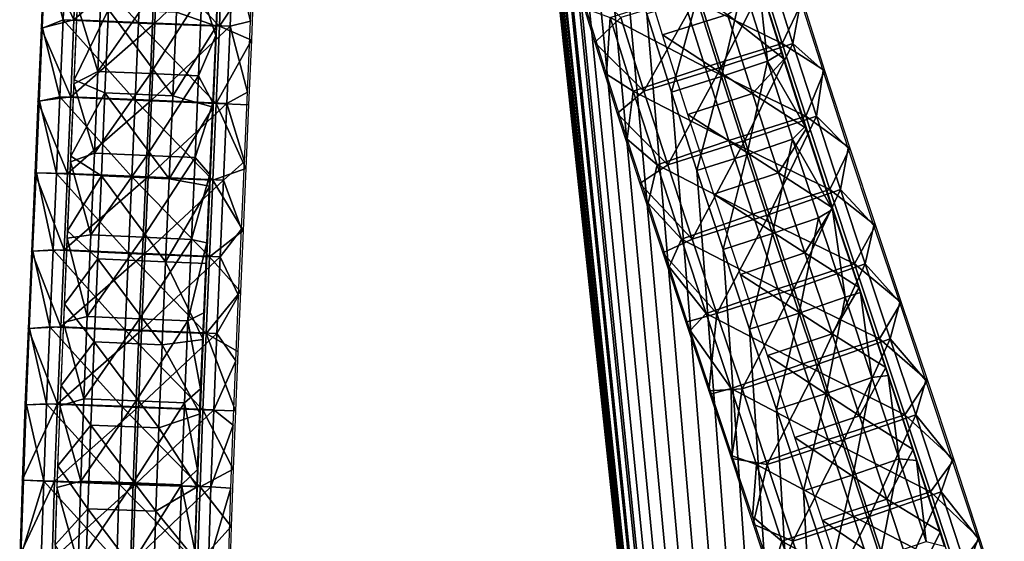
# Model space of a CAD drawing. Header units: millimetres. Extents: x -12 to 310, y -379 to 242.
# Tile 14 of 256: x 100 to 170, y -116 to -79. Entities that reach past the tile are written whole.
import ezdxf

# ---------------------------------------------------------------- set-up
doc = ezdxf.new("R2010")
doc.units = ezdxf.units.MM
doc.header["$LTSCALE"] = 65.185185
for name, color, linetype in [('15', 7, 'CONTINUOUS'), ('17', 7, 'CONTINUOUS'), ('24', 7, 'CONTINUOUS'), ('38', 7, 'CONTINUOUS')]:
    doc.layers.add(name, color=color, linetype=linetype)

msp = doc.modelspace()

# ---------------------------------------------------------------- linework, layer by layer
at = {"layer": '15', "linetype": 'CONTINUOUS'}
for points in [[(114.567, -73.038, -165.345), (114.343, -78.976, -165.327), (111.478, -77.997, -169.491), (114.567, -73.038, -165.345)], [(146.092, -79.612, -172.152), (144.356, -73.971, -172.019), (150.71, -78.157, -172.505), (146.092, -79.612, -172.152)], [(154.743, -81.343, -168.433), (150.71, -78.157, -172.505), (153.186, -76.413, -168.313), (154.743, -81.343, -168.433)], [(104.432, -77.27, -164.566), (106.64, -77.806, -169.117), (104.206, -82.813, -164.548), (104.432, -77.27, -164.566)], [(106.64, -77.806, -169.117), (106.396, -83.739, -169.098), (104.206, -82.813, -164.548), (106.64, -77.806, -169.117)], [(106.64, -77.806, -169.117), (111.233, -83.946, -169.473), (106.396, -83.739, -169.098), (106.64, -77.806, -169.117)], [(111.478, -77.997, -169.491), (111.233, -83.946, -169.473), (106.64, -77.806, -169.117), (111.478, -77.997, -169.491)], [(111.478, -77.997, -169.491), (114.343, -78.976, -165.327), (111.233, -83.946, -169.473), (111.478, -77.997, -169.491)], [(152.498, -83.775, -172.642), (146.092, -79.612, -172.152), (150.71, -78.157, -172.505), (152.498, -83.775, -172.642)], [(152.498, -83.775, -172.642), (150.71, -78.157, -172.505), (154.743, -81.343, -168.433), (152.498, -83.775, -172.642)], [(114.343, -78.976, -165.327), (114.103, -84.753, -165.309), (111.233, -83.946, -169.473), (114.343, -78.976, -165.327)], [(147.892, -85.269, -172.291), (146.092, -79.612, -172.152), (152.498, -83.775, -172.642), (147.892, -85.269, -172.291)], [(156.34, -86.276, -168.556), (152.498, -83.775, -172.642), (154.743, -81.343, -168.433), (156.34, -86.276, -168.556)], [(104.206, -82.813, -164.548), (106.396, -83.739, -169.098), (103.971, -88.238, -164.53), (104.206, -82.813, -164.548)], [(106.396, -83.739, -169.098), (106.139, -89.652, -169.078), (103.971, -88.238, -164.53), (106.396, -83.739, -169.098)], [(106.396, -83.739, -169.098), (110.975, -89.866, -169.453), (106.139, -89.652, -169.078), (106.396, -83.739, -169.098)], [(111.233, -83.946, -169.473), (110.975, -89.866, -169.453), (106.396, -83.739, -169.098), (111.233, -83.946, -169.473)], [(111.233, -83.946, -169.473), (114.103, -84.753, -165.309), (110.975, -89.866, -169.453), (111.233, -83.946, -169.473)], [(154.343, -89.432, -172.784), (147.892, -85.269, -172.291), (152.498, -83.775, -172.642), (154.343, -89.432, -172.784)], [(154.343, -89.432, -172.784), (152.498, -83.775, -172.642), (156.34, -86.276, -168.556), (154.343, -89.432, -172.784)], [(114.103, -84.753, -165.309), (113.857, -90.388, -165.29), (110.975, -89.866, -169.453), (114.103, -84.753, -165.309)], [(149.745, -90.954, -172.433), (147.892, -85.269, -172.291), (154.343, -89.432, -172.784), (149.745, -90.954, -172.433)], [(158.201, -91.924, -168.699), (154.343, -89.432, -172.784), (156.34, -86.276, -168.556), (158.201, -91.924, -168.699)], [(103.971, -88.238, -164.53), (106.139, -89.652, -169.078), (103.736, -93.561, -164.512), (103.971, -88.238, -164.53)], [(106.139, -89.652, -169.078), (105.878, -95.559, -169.058), (103.736, -93.561, -164.512), (106.139, -89.652, -169.078)], [(106.139, -89.652, -169.078), (110.714, -95.772, -169.433), (105.878, -95.559, -169.058), (106.139, -89.652, -169.078)], [(110.975, -89.866, -169.453), (110.714, -95.772, -169.433), (106.139, -89.652, -169.078), (110.975, -89.866, -169.453)], [(156.233, -95.138, -172.929), (149.745, -90.954, -172.433), (154.343, -89.432, -172.784), (156.233, -95.138, -172.929)], [(156.233, -95.138, -172.929), (154.343, -89.432, -172.784), (158.201, -91.924, -168.699), (156.233, -95.138, -172.929)], [(110.975, -89.866, -169.453), (113.857, -90.388, -165.29), (110.714, -95.772, -169.433), (110.975, -89.866, -169.453)], [(113.857, -90.388, -165.29), (113.614, -95.899, -165.271), (110.714, -95.772, -169.433), (113.857, -90.388, -165.29)], [(151.641, -96.676, -172.579), (149.745, -90.954, -172.433), (156.233, -95.138, -172.929), (151.641, -96.676, -172.579)], [(160.088, -97.589, -168.844), (156.233, -95.138, -172.929), (158.201, -91.924, -168.699), (160.088, -97.589, -168.844)], [(103.736, -93.561, -164.512), (105.878, -95.559, -169.058), (103.507, -98.794, -164.495), (103.736, -93.561, -164.512)], [(158.159, -100.906, -173.077), (151.641, -96.676, -172.579), (156.233, -95.138, -172.929), (158.159, -100.906, -173.077)], [(158.159, -100.906, -173.077), (156.233, -95.138, -172.929), (160.088, -97.589, -168.844), (158.159, -100.906, -173.077)], [(105.878, -95.559, -169.058), (105.623, -101.473, -169.039), (103.507, -98.794, -164.495), (105.878, -95.559, -169.058)], [(105.878, -95.559, -169.058), (110.46, -101.677, -169.413), (105.623, -101.473, -169.039), (105.878, -95.559, -169.058)], [(110.714, -95.772, -169.433), (110.46, -101.677, -169.413), (105.878, -95.559, -169.058), (110.714, -95.772, -169.433)], [(110.714, -95.772, -169.433), (113.38, -101.299, -165.253), (110.46, -101.677, -169.413), (110.714, -95.772, -169.433)], [(113.614, -95.899, -165.271), (113.38, -101.299, -165.253), (110.714, -95.772, -169.433), (113.614, -95.899, -165.271)], [(153.569, -102.449, -172.727), (151.641, -96.676, -172.579), (158.159, -100.906, -173.077), (153.569, -102.449, -172.727)], [(161.995, -103.295, -168.991), (158.159, -100.906, -173.077), (160.088, -97.589, -168.844), (161.995, -103.295, -168.991)], [(103.507, -98.794, -164.495), (105.623, -101.473, -169.039), (103.265, -104.59, -164.476), (103.507, -98.794, -164.495)], [(160.11, -106.745, -173.227), (153.569, -102.449, -172.727), (158.159, -100.906, -173.077), (160.11, -106.745, -173.227)], [(160.11, -106.745, -173.227), (158.159, -100.906, -173.077), (161.995, -103.295, -168.991), (160.11, -106.745, -173.227)], [(105.623, -101.473, -169.039), (105.383, -107.408, -169.02), (103.265, -104.59, -164.476), (105.623, -101.473, -169.039)], [(105.623, -101.473, -169.039), (110.221, -107.595, -169.395), (105.383, -107.408, -169.02), (105.623, -101.473, -169.039)], [(110.46, -101.677, -169.413), (110.221, -107.595, -169.395), (105.623, -101.473, -169.039), (110.46, -101.677, -169.413)], [(113.38, -101.299, -165.253), (113.164, -106.595, -165.237), (110.46, -101.677, -169.413), (113.38, -101.299, -165.253)], [(110.46, -101.677, -169.413), (113.164, -106.595, -165.237), (110.221, -107.595, -169.395), (110.46, -101.677, -169.413)], [(155.518, -108.284, -172.877), (153.569, -102.449, -172.727), (160.11, -106.745, -173.227), (155.518, -108.284, -172.877)], [(163.941, -109.138, -169.14), (160.11, -106.745, -173.227), (161.995, -103.295, -168.991), (163.941, -109.138, -169.14)], [(103.265, -104.59, -164.476), (105.383, -107.408, -169.02), (103.046, -110.303, -164.459), (103.265, -104.59, -164.476)], [(113.164, -106.595, -165.237), (112.97, -111.799, -165.222), (110.221, -107.595, -169.395), (113.164, -106.595, -165.237)], [(162.074, -112.669, -173.378), (155.518, -108.284, -172.877), (160.11, -106.745, -173.227), (162.074, -112.669, -173.378)], [(162.074, -112.669, -173.378), (160.11, -106.745, -173.227), (163.941, -109.138, -169.14), (162.074, -112.669, -173.378)], [(105.383, -107.408, -169.02), (105.169, -113.378, -169.004), (103.046, -110.303, -164.459), (105.383, -107.408, -169.02)], [(105.383, -107.408, -169.02), (110.007, -113.539, -169.378), (105.169, -113.378, -169.004), (105.383, -107.408, -169.02)], [(110.221, -107.595, -169.395), (110.007, -113.539, -169.378), (105.383, -107.408, -169.02), (110.221, -107.595, -169.395)], [(110.221, -107.595, -169.395), (112.97, -111.799, -165.222), (110.007, -113.539, -169.378), (110.221, -107.595, -169.395)], [(157.477, -114.193, -173.027), (155.518, -108.284, -172.877), (162.074, -112.669, -173.378), (157.477, -114.193, -173.027)], [(165.875, -115.011, -169.289), (162.074, -112.669, -173.378), (163.941, -109.138, -169.14), (165.875, -115.011, -169.289)], [(103.046, -110.303, -164.459), (105.169, -113.378, -169.004), (102.859, -115.934, -164.445), (103.046, -110.303, -164.459)], [(112.97, -111.799, -165.222), (112.804, -116.924, -165.209), (110.007, -113.539, -169.378), (112.97, -111.799, -165.222)], [(164.041, -118.687, -173.529), (157.477, -114.193, -173.027), (162.074, -112.669, -173.378), (164.041, -118.687, -173.529)], [(164.041, -118.687, -173.529), (162.074, -112.669, -173.378), (165.875, -115.011, -169.289), (164.041, -118.687, -173.529)], [(105.169, -113.378, -169.004), (104.989, -119.397, -168.99), (102.859, -115.934, -164.445), (105.169, -113.378, -169.004)], [(105.169, -113.378, -169.004), (109.829, -119.525, -169.365), (104.989, -119.397, -168.99), (105.169, -113.378, -169.004)], [(110.007, -113.539, -169.378), (109.829, -119.525, -169.365), (105.169, -113.378, -169.004), (110.007, -113.539, -169.378)], [(110.007, -113.539, -169.378), (112.804, -116.924, -165.209), (109.829, -119.525, -169.365), (110.007, -113.539, -169.378)], [(159.436, -120.186, -173.178), (157.477, -114.193, -173.027), (164.041, -118.687, -173.529), (159.436, -120.186, -173.178)], [(167.738, -120.767, -169.432), (164.041, -118.687, -173.529), (165.875, -115.011, -169.289), (167.738, -120.767, -169.432)]]:
    msp.add_3dface(points, dxfattribs=at)
at = {"layer": '17', "linetype": 'CONTINUOUS'}
for points in [[(104.393, -73.049, -159.539), (102.047, -73.85, -165.135), (104.185, -78.542, -159.523), (104.393, -73.049, -159.539)], [(104.393, -73.049, -159.539), (104.185, -78.542, -159.523), (110.149, -73.249, -157.483), (104.393, -73.049, -159.539)], [(110.149, -73.249, -157.483), (104.185, -78.542, -159.523), (109.94, -78.765, -157.467), (110.149, -73.249, -157.483)], [(110.149, -73.249, -157.483), (109.94, -78.765, -157.467), (115.521, -73.448, -160.4), (110.149, -73.249, -157.483)], [(115.521, -73.448, -160.4), (109.94, -78.765, -157.467), (115.311, -78.988, -160.383), (115.521, -73.448, -160.4)], [(115.521, -73.448, -160.4), (115.311, -78.988, -160.383), (116.757, -78.633, -166.261), (115.521, -73.448, -160.4)], [(116.952, -73.462, -166.276), (115.521, -73.448, -160.4), (116.757, -78.633, -166.261), (116.952, -73.462, -166.276)], [(102.047, -73.85, -165.135), (101.843, -79.132, -165.12), (104.185, -78.542, -159.523), (102.047, -73.85, -165.135)], [(141.27, -80.138, -168.146), (143.12, -78.364, -162.521), (139.709, -75.04, -168.026), (141.27, -80.138, -168.146)], [(150.261, -81.91, -160.566), (153.756, -75.057, -163.333), (148.628, -76.711, -160.441), (150.261, -81.91, -160.566)], [(155.375, -80.21, -163.458), (153.756, -75.057, -163.333), (150.261, -81.91, -160.566), (155.375, -80.21, -163.458)], [(155.375, -80.21, -163.458), (155.941, -77.181, -169.278), (153.756, -75.057, -163.333), (155.375, -80.21, -163.458)], [(144.767, -83.61, -162.648), (148.628, -76.711, -160.441), (143.12, -78.364, -162.521), (144.767, -83.61, -162.648)], [(150.261, -81.91, -160.566), (148.628, -76.711, -160.441), (144.767, -83.61, -162.648), (150.261, -81.91, -160.566)], [(157.52, -82.136, -169.4), (155.941, -77.181, -169.278), (155.375, -80.21, -163.458), (157.52, -82.136, -169.4)], [(144.767, -83.61, -162.648), (143.12, -78.364, -162.521), (141.27, -80.138, -168.146), (144.767, -83.61, -162.648)], [(101.843, -79.132, -165.12), (101.627, -84.319, -165.103), (103.958, -84.012, -159.505), (101.843, -79.132, -165.12)], [(104.185, -78.542, -159.523), (101.843, -79.132, -165.12), (103.958, -84.012, -159.505), (104.185, -78.542, -159.523)], [(104.185, -78.542, -159.523), (103.958, -84.012, -159.505), (109.94, -78.765, -157.467), (104.185, -78.542, -159.523)], [(109.94, -78.765, -157.467), (103.958, -84.012, -159.505), (109.713, -84.251, -157.449), (109.94, -78.765, -157.467)], [(109.94, -78.765, -157.467), (109.713, -84.251, -157.449), (115.311, -78.988, -160.383), (109.94, -78.765, -157.467)], [(115.311, -78.988, -160.383), (109.713, -84.251, -157.449), (115.083, -84.49, -160.366), (115.311, -78.988, -160.383)], [(115.311, -78.988, -160.383), (115.083, -84.49, -160.366), (116.549, -83.681, -166.245), (115.311, -78.988, -160.383)], [(116.757, -78.633, -166.261), (115.311, -78.988, -160.383), (116.549, -83.681, -166.245), (116.757, -78.633, -166.261)], [(142.869, -85.195, -168.269), (144.767, -83.61, -162.648), (141.27, -80.138, -168.146), (142.869, -85.195, -168.269)], [(151.946, -87.133, -160.696), (155.375, -80.21, -163.458), (150.261, -81.91, -160.566), (151.946, -87.133, -160.696)], [(157.048, -85.398, -163.586), (155.375, -80.21, -163.458), (151.946, -87.133, -160.696), (157.048, -85.398, -163.586)], [(157.048, -85.398, -163.586), (157.52, -82.136, -169.4), (155.375, -80.21, -163.458), (157.048, -85.398, -163.586)], [(146.463, -88.868, -162.778), (150.261, -81.91, -160.566), (144.767, -83.61, -162.648), (146.463, -88.868, -162.778)], [(151.946, -87.133, -160.696), (150.261, -81.91, -160.566), (146.463, -88.868, -162.778), (151.946, -87.133, -160.696)], [(159.321, -87.663, -169.538), (157.52, -82.136, -169.4), (157.048, -85.398, -163.586), (159.321, -87.663, -169.538)], [(103.958, -84.012, -159.505), (101.627, -84.319, -165.103), (103.72, -89.47, -159.487), (103.958, -84.012, -159.505)], [(103.958, -84.012, -159.505), (103.72, -89.47, -159.487), (109.713, -84.251, -157.449), (103.958, -84.012, -159.505)], [(116.549, -83.681, -166.245), (115.083, -84.49, -160.366), (116.336, -88.618, -166.229), (116.549, -83.681, -166.245)], [(146.463, -88.868, -162.778), (144.767, -83.61, -162.648), (142.869, -85.195, -168.269), (146.463, -88.868, -162.778)], [(101.627, -84.319, -165.103), (101.404, -89.422, -165.086), (103.72, -89.47, -159.487), (101.627, -84.319, -165.103)], [(109.713, -84.251, -157.449), (103.72, -89.47, -159.487), (109.474, -89.717, -157.431), (109.713, -84.251, -157.449)], [(109.713, -84.251, -157.449), (109.474, -89.717, -157.431), (115.083, -84.49, -160.366), (109.713, -84.251, -157.449)], [(115.083, -84.49, -160.366), (109.474, -89.717, -157.431), (114.845, -89.964, -160.348), (115.083, -84.49, -160.366)], [(115.083, -84.49, -160.366), (114.845, -89.964, -160.348), (116.336, -88.618, -166.229), (115.083, -84.49, -160.366)], [(144.484, -90.186, -168.393), (146.463, -88.868, -162.778), (142.869, -85.195, -168.269), (144.484, -90.186, -168.393)], [(153.673, -92.388, -160.829), (157.048, -85.398, -163.586), (151.946, -87.133, -160.696), (153.673, -92.388, -160.829)], [(158.767, -90.629, -163.718), (157.048, -85.398, -163.586), (153.673, -92.388, -160.829), (158.767, -90.629, -163.718)], [(158.767, -90.629, -163.718), (159.321, -87.663, -169.538), (157.048, -85.398, -163.586), (158.767, -90.629, -163.718)], [(148.198, -94.147, -162.911), (151.946, -87.133, -160.696), (146.463, -88.868, -162.778), (148.198, -94.147, -162.911)], [(153.673, -92.388, -160.829), (151.946, -87.133, -160.696), (148.198, -94.147, -162.911), (153.673, -92.388, -160.829)], [(161.148, -93.18, -169.679), (159.321, -87.663, -169.538), (158.767, -90.629, -163.718), (161.148, -93.18, -169.679)], [(116.336, -88.618, -166.229), (114.845, -89.964, -160.348), (116.122, -93.448, -166.213), (116.336, -88.618, -166.229)], [(148.198, -94.147, -162.911), (146.463, -88.868, -162.778), (144.484, -90.186, -168.393), (148.198, -94.147, -162.911)], [(101.404, -89.422, -165.086), (101.157, -95.008, -165.067), (103.479, -94.928, -159.468), (101.404, -89.422, -165.086)], [(103.72, -89.47, -159.487), (101.404, -89.422, -165.086), (103.479, -94.928, -159.468), (103.72, -89.47, -159.487)], [(103.72, -89.47, -159.487), (103.479, -94.928, -159.468), (109.474, -89.717, -157.431), (103.72, -89.47, -159.487)], [(109.474, -89.717, -157.431), (103.479, -94.928, -159.468), (109.233, -95.174, -157.413), (109.474, -89.717, -157.431)], [(109.474, -89.717, -157.431), (109.233, -95.174, -157.413), (114.845, -89.964, -160.348), (109.474, -89.717, -157.431)], [(114.845, -89.964, -160.348), (109.233, -95.174, -157.413), (114.604, -95.42, -160.329), (114.845, -89.964, -160.348)], [(114.845, -89.964, -160.348), (114.604, -95.42, -160.329), (116.122, -93.448, -166.213), (114.845, -89.964, -160.348)], [(146.111, -95.129, -168.518), (148.198, -94.147, -162.911), (144.484, -90.186, -168.393), (146.111, -95.129, -168.518)], [(155.434, -97.685, -160.964), (158.767, -90.629, -163.718), (153.673, -92.388, -160.829), (155.434, -97.685, -160.964)], [(160.523, -95.912, -163.853), (158.767, -90.629, -163.718), (155.434, -97.685, -160.964), (160.523, -95.912, -163.853)], [(160.523, -95.912, -163.853), (161.148, -93.18, -169.679), (158.767, -90.629, -163.718), (160.523, -95.912, -163.853)], [(149.963, -99.457, -163.047), (153.673, -92.388, -160.829), (148.198, -94.147, -162.911), (149.963, -99.457, -163.047)], [(155.434, -97.685, -160.964), (153.673, -92.388, -160.829), (149.963, -99.457, -163.047), (155.434, -97.685, -160.964)], [(162.978, -98.661, -169.819), (161.148, -93.18, -169.679), (160.523, -95.912, -163.853), (162.978, -98.661, -169.819)], [(116.122, -93.448, -166.213), (114.604, -95.42, -160.329), (115.914, -98.181, -166.197), (116.122, -93.448, -166.213)], [(149.963, -99.457, -163.047), (148.198, -94.147, -162.911), (146.111, -95.129, -168.518), (149.963, -99.457, -163.047)], [(101.157, -95.008, -165.067), (100.919, -100.518, -165.049), (103.242, -100.396, -159.45), (101.157, -95.008, -165.067)], [(103.479, -94.928, -159.468), (101.157, -95.008, -165.067), (103.242, -100.396, -159.45), (103.479, -94.928, -159.468)], [(103.479, -94.928, -159.468), (103.242, -100.396, -159.45), (109.233, -95.174, -157.413), (103.479, -94.928, -159.468)], [(109.233, -95.174, -157.413), (103.242, -100.396, -159.45), (108.996, -100.633, -157.394), (109.233, -95.174, -157.413)], [(109.233, -95.174, -157.413), (108.996, -100.633, -157.394), (114.604, -95.42, -160.329), (109.233, -95.174, -157.413)], [(147.755, -100.071, -168.644), (149.963, -99.457, -163.047), (146.111, -95.129, -168.518), (147.755, -100.071, -168.644)], [(114.604, -95.42, -160.329), (108.996, -100.633, -157.394), (114.367, -100.87, -160.311), (114.604, -95.42, -160.329)], [(114.604, -95.42, -160.329), (114.367, -100.87, -160.311), (115.914, -98.181, -166.197), (114.604, -95.42, -160.329)], [(157.221, -103.032, -161.101), (160.523, -95.912, -163.853), (155.434, -97.685, -160.964), (157.221, -103.032, -161.101)], [(162.309, -101.256, -163.991), (160.523, -95.912, -163.853), (157.221, -103.032, -161.101), (162.309, -101.256, -163.991)], [(162.309, -101.256, -163.991), (162.978, -98.661, -169.819), (160.523, -95.912, -163.853), (162.309, -101.256, -163.991)], [(151.751, -104.807, -163.185), (155.434, -97.685, -160.964), (149.963, -99.457, -163.047), (151.751, -104.807, -163.185)], [(157.221, -103.032, -161.101), (155.434, -97.685, -160.964), (151.751, -104.807, -163.185), (157.221, -103.032, -161.101)], [(115.914, -98.181, -166.197), (114.367, -100.87, -160.311), (115.716, -102.828, -166.181), (115.914, -98.181, -166.197)], [(164.837, -104.225, -169.962), (162.978, -98.661, -169.819), (162.309, -101.256, -163.991), (164.837, -104.225, -169.962)], [(149.393, -104.971, -168.77), (149.963, -99.457, -163.047), (147.755, -100.071, -168.644), (149.393, -104.971, -168.77)], [(151.751, -104.807, -163.185), (149.963, -99.457, -163.047), (149.393, -104.971, -168.77), (151.751, -104.807, -163.185)], [(100.919, -100.518, -165.049), (100.696, -105.955, -165.032), (103.016, -105.885, -159.433), (100.919, -100.518, -165.049)], [(103.242, -100.396, -159.45), (100.919, -100.518, -165.049), (103.016, -105.885, -159.433), (103.242, -100.396, -159.45)], [(103.242, -100.396, -159.45), (103.016, -105.885, -159.433), (108.996, -100.633, -157.394), (103.242, -100.396, -159.45)], [(108.996, -100.633, -157.394), (103.016, -105.885, -159.433), (108.772, -106.105, -157.377), (108.996, -100.633, -157.394)], [(108.996, -100.633, -157.394), (108.772, -106.105, -157.377), (114.367, -100.87, -160.311), (108.996, -100.633, -157.394)], [(114.367, -100.87, -160.311), (108.772, -106.105, -157.377), (114.143, -106.325, -160.294), (114.367, -100.87, -160.311)], [(114.367, -100.87, -160.311), (114.143, -106.325, -160.294), (115.716, -102.828, -166.181), (114.367, -100.87, -160.311)], [(159.025, -108.438, -161.24), (162.309, -101.256, -163.991), (157.221, -103.032, -161.101), (159.025, -108.438, -161.24)], [(164.116, -106.67, -164.13), (162.309, -101.256, -163.991), (159.025, -108.438, -161.24), (164.116, -106.67, -164.13)], [(164.116, -106.67, -164.13), (164.837, -104.225, -169.962), (162.309, -101.256, -163.991), (164.116, -106.67, -164.13)], [(115.716, -102.828, -166.181), (114.143, -106.325, -160.294), (115.533, -107.399, -166.167), (115.716, -102.828, -166.181)], [(153.553, -110.206, -163.323), (157.221, -103.032, -161.101), (151.751, -104.807, -163.185), (153.553, -110.206, -163.323)], [(159.025, -108.438, -161.24), (157.221, -103.032, -161.101), (153.553, -110.206, -163.323), (159.025, -108.438, -161.24)], [(166.712, -109.871, -170.106), (164.837, -104.225, -169.962), (164.116, -106.67, -164.13), (166.712, -109.871, -170.106)], [(151, -109.784, -168.894), (151.751, -104.807, -163.185), (149.393, -104.971, -168.77), (151, -109.784, -168.894)], [(153.553, -110.206, -163.323), (151.751, -104.807, -163.185), (151, -109.784, -168.894), (153.553, -110.206, -163.323)], [(100.696, -105.955, -165.032), (100.496, -111.332, -165.016), (103.016, -105.885, -159.433), (100.696, -105.955, -165.032)], [(103.016, -105.885, -159.433), (100.496, -111.332, -165.016), (102.811, -111.405, -159.417), (103.016, -105.885, -159.433)], [(103.016, -105.885, -159.433), (102.811, -111.405, -159.417), (108.772, -106.105, -157.377), (103.016, -105.885, -159.433)], [(108.772, -106.105, -157.377), (102.811, -111.405, -159.417), (108.567, -111.6, -157.361), (108.772, -106.105, -157.377)], [(108.772, -106.105, -157.377), (108.567, -111.6, -157.361), (114.143, -106.325, -160.294), (108.772, -106.105, -157.377)], [(114.143, -106.325, -160.294), (108.567, -111.6, -157.361), (113.939, -111.795, -160.278), (114.143, -106.325, -160.294)], [(114.143, -106.325, -160.294), (113.939, -111.795, -160.278), (115.533, -107.399, -166.167), (114.143, -106.325, -160.294)], [(160.838, -113.913, -161.38), (164.116, -106.67, -164.13), (159.025, -108.438, -161.24), (160.838, -113.913, -161.38)], [(165.935, -112.162, -164.269), (164.116, -106.67, -164.13), (160.838, -113.913, -161.38), (165.935, -112.162, -164.269)], [(165.935, -112.162, -164.269), (166.712, -109.871, -170.106), (164.116, -106.67, -164.13), (165.935, -112.162, -164.269)], [(115.533, -107.399, -166.167), (113.939, -111.795, -160.278), (115.366, -111.901, -166.154), (115.533, -107.399, -166.167)], [(155.36, -115.664, -163.462), (159.025, -108.438, -161.24), (153.553, -110.206, -163.323), (155.36, -115.664, -163.462)], [(160.838, -113.913, -161.38), (159.025, -108.438, -161.24), (155.36, -115.664, -163.462), (160.838, -113.913, -161.38)], [(152.553, -114.461, -169.013), (153.553, -110.206, -163.323), (151, -109.784, -168.894), (152.553, -114.461, -169.013)], [(168.554, -115.481, -170.248), (166.712, -109.871, -170.106), (165.935, -112.162, -164.269), (168.554, -115.481, -170.248)], [(155.36, -115.664, -163.462), (153.553, -110.206, -163.323), (152.553, -114.461, -169.013), (155.36, -115.664, -163.462)], [(100.496, -111.332, -165.016), (100.324, -116.658, -165.003), (102.811, -111.405, -159.417), (100.496, -111.332, -165.016)], [(102.811, -111.405, -159.417), (100.324, -116.658, -165.003), (102.632, -116.967, -159.403), (102.811, -111.405, -159.417)], [(102.811, -111.405, -159.417), (102.632, -116.967, -159.403), (108.567, -111.6, -157.361), (102.811, -111.405, -159.417)], [(108.567, -111.6, -157.361), (102.632, -116.967, -159.403), (108.389, -117.129, -157.348), (108.567, -111.6, -157.361)], [(108.567, -111.6, -157.361), (108.389, -117.129, -157.348), (113.939, -111.795, -160.278), (108.567, -111.6, -157.361)], [(113.939, -111.795, -160.278), (108.389, -117.129, -157.348), (113.762, -117.292, -160.264), (113.939, -111.795, -160.278)], [(113.939, -111.795, -160.278), (113.762, -117.292, -160.264), (115.366, -111.901, -166.154), (113.939, -111.795, -160.278)], [(115.366, -111.901, -166.154), (113.762, -117.292, -160.264), (115.189, -117.434, -166.141), (115.366, -111.901, -166.154)], [(162.652, -119.466, -161.519), (165.935, -112.162, -164.269), (160.838, -113.913, -161.38), (162.652, -119.466, -161.519)], [(167.757, -117.742, -164.41), (165.935, -112.162, -164.269), (162.652, -119.466, -161.519), (167.757, -117.742, -164.41)], [(167.757, -117.742, -164.41), (168.554, -115.481, -170.248), (165.935, -112.162, -164.269), (167.757, -117.742, -164.41)], [(157.165, -121.19, -163.601), (160.838, -113.913, -161.38), (155.36, -115.664, -163.462), (157.165, -121.19, -163.601)], [(162.652, -119.466, -161.519), (160.838, -113.913, -161.38), (157.165, -121.19, -163.601), (162.652, -119.466, -161.519)], [(154.052, -119.021, -169.128), (155.36, -115.664, -163.462), (152.553, -114.461, -169.013), (154.052, -119.021, -169.128)], [(157.165, -121.19, -163.601), (155.36, -115.664, -163.462), (154.052, -119.021, -169.128), (157.165, -121.19, -163.601)], [(170.311, -120.932, -170.383), (168.554, -115.481, -170.248), (167.757, -117.742, -164.41), (170.311, -120.932, -170.383)]]:
    msp.add_3dface(points, dxfattribs=at)
at = {"layer": '24', "linetype": 'CONTINUOUS'}
for points in [[(132.097, 3.945, -163.234), (130.444, 3.996, -166.88), (169.553, -366.548, -169.584), (132.097, 3.945, -163.234)], [(169.553, -366.548, -169.584), (130.444, 3.996, -166.88), (169.555, -366.549, -169.583), (169.553, -366.548, -169.584)], [(131.965, -2.477, -163.223), (132.097, 3.945, -163.234), (169.553, -366.548, -169.584), (131.965, -2.477, -163.223)], [(132.037, -8.771, -163.228), (131.965, -2.477, -163.223), (169.553, -366.548, -169.584), (132.037, -8.771, -163.228)], [(132.304, -14.949, -163.249), (132.037, -8.771, -163.228), (169.553, -366.548, -169.584), (132.304, -14.949, -163.249)], [(132.755, -21.02, -163.283), (132.304, -14.949, -163.249), (169.553, -366.548, -169.584), (132.755, -21.02, -163.283)], [(133.378, -26.994, -163.33), (132.755, -21.02, -163.283), (169.553, -366.548, -169.584), (133.378, -26.994, -163.33)], [(134.162, -32.882, -163.391), (133.378, -26.994, -163.33), (169.553, -366.548, -169.584), (134.162, -32.882, -163.391)], [(135.098, -38.693, -163.462), (134.162, -32.882, -163.391), (169.553, -366.548, -169.584), (135.098, -38.693, -163.462)], [(136.175, -44.437, -163.545), (135.098, -38.693, -163.462), (169.553, -366.548, -169.584), (136.175, -44.437, -163.545)], [(137.381, -50.126, -163.637), (136.175, -44.437, -163.545), (169.553, -366.548, -169.584), (137.381, -50.126, -163.637)], [(138.705, -55.768, -163.739), (137.381, -50.126, -163.637), (169.553, -366.548, -169.584), (138.705, -55.768, -163.739)], [(140.138, -61.376, -163.849), (138.705, -55.768, -163.739), (169.553, -366.548, -169.584), (140.138, -61.376, -163.849)], [(141.668, -66.96, -163.966), (140.138, -61.376, -163.849), (169.553, -366.548, -169.584), (141.668, -66.96, -163.966)], [(143.283, -72.53, -164.09), (141.668, -66.96, -163.966), (169.553, -366.548, -169.584), (143.283, -72.53, -164.09)], [(144.975, -78.097, -164.22), (143.283, -72.53, -164.09), (169.553, -366.548, -169.584), (144.975, -78.097, -164.22)], [(114.474, -74.688, -165.652), (113.295, -76.637, -161.757), (114.282, -79.65, -165.638), (114.474, -74.688, -165.652)], [(151.822, -75.965, -164.698), (153.559, -81.479, -164.832), (152.92, -75.67, -168.608), (151.822, -75.965, -164.698)], [(152.92, -75.67, -168.608), (153.559, -81.479, -164.832), (154.561, -80.879, -168.734), (152.92, -75.67, -168.608)], [(105.899, -82.208, -161.194), (106.134, -76.361, -161.212), (104.411, -77.439, -164.879), (105.899, -82.208, -161.194)], [(105.899, -82.208, -161.194), (109.865, -76.5, -159.969), (106.134, -76.361, -161.212), (105.899, -82.208, -161.194)], [(148.534, -77.025, -162.941), (150.28, -82.571, -163.075), (151.822, -75.965, -164.698), (148.534, -77.025, -162.941)], [(151.822, -75.965, -164.698), (150.28, -82.571, -163.075), (153.559, -81.479, -164.832), (151.822, -75.965, -164.698)], [(109.628, -82.36, -159.95), (109.865, -76.5, -159.969), (105.899, -82.208, -161.194), (109.628, -82.36, -159.95)], [(109.628, -82.36, -159.95), (113.295, -76.637, -161.757), (109.865, -76.5, -159.969), (109.628, -82.36, -159.95)], [(113.059, -82.51, -161.739), (113.295, -76.637, -161.757), (109.628, -82.36, -159.95), (113.059, -82.51, -161.739)], [(113.295, -76.637, -161.757), (113.059, -82.51, -161.739), (114.282, -79.65, -165.638), (113.295, -76.637, -161.757)], [(144.975, -78.097, -164.22), (146.731, -83.674, -164.354), (148.534, -77.025, -162.941), (144.975, -78.097, -164.22)], [(148.534, -77.025, -162.941), (146.731, -83.674, -164.354), (150.28, -82.571, -163.075), (148.534, -77.025, -162.941)], [(104.179, -83.1, -164.861), (105.899, -82.208, -161.194), (104.411, -77.439, -164.879), (104.179, -83.1, -164.861)], [(146.731, -83.674, -164.354), (144.975, -78.097, -164.22), (169.553, -366.548, -169.584), (146.731, -83.674, -164.354)], [(114.282, -79.65, -165.638), (113.059, -82.51, -161.739), (114.083, -84.434, -165.622), (114.282, -79.65, -165.638)], [(154.561, -80.879, -168.734), (153.559, -81.479, -164.832), (156.255, -86.122, -168.864), (154.561, -80.879, -168.734)], [(150.28, -82.571, -163.075), (152.084, -88.144, -163.214), (153.559, -81.479, -164.832), (150.28, -82.571, -163.075)], [(153.559, -81.479, -164.832), (152.084, -88.144, -163.214), (155.355, -87.03, -164.97), (153.559, -81.479, -164.832)], [(153.559, -81.479, -164.832), (155.355, -87.03, -164.97), (156.255, -86.122, -168.864), (153.559, -81.479, -164.832)], [(105.648, -88.034, -161.174), (105.899, -82.208, -161.194), (104.179, -83.1, -164.861), (105.648, -88.034, -161.174)], [(105.648, -88.034, -161.174), (109.628, -82.36, -159.95), (105.899, -82.208, -161.194), (105.648, -88.034, -161.174)], [(109.377, -88.193, -159.931), (109.628, -82.36, -159.95), (105.648, -88.034, -161.174), (109.377, -88.193, -159.931)], [(109.377, -88.193, -159.931), (113.059, -82.51, -161.739), (109.628, -82.36, -159.95), (109.377, -88.193, -159.931)], [(112.807, -88.35, -161.72), (113.059, -82.51, -161.739), (109.377, -88.193, -159.931), (112.807, -88.35, -161.72)], [(113.059, -82.51, -161.739), (112.807, -88.35, -161.72), (114.083, -84.434, -165.622), (113.059, -82.51, -161.739)], [(146.731, -83.674, -164.354), (148.542, -89.27, -164.493), (150.28, -82.571, -163.075), (146.731, -83.674, -164.354)], [(150.28, -82.571, -163.075), (148.542, -89.27, -164.493), (152.084, -88.144, -163.214), (150.28, -82.571, -163.075)], [(103.939, -88.642, -164.843), (105.648, -88.034, -161.174), (104.179, -83.1, -164.861), (103.939, -88.642, -164.843)], [(148.542, -89.27, -164.493), (146.731, -83.674, -164.354), (169.553, -366.548, -169.584), (148.542, -89.27, -164.493)], [(114.083, -84.434, -165.622), (112.807, -88.35, -161.72), (113.86, -89.541, -165.605), (114.083, -84.434, -165.622)], [(156.255, -86.122, -168.864), (155.355, -87.03, -164.97), (158.205, -92.041, -169.014), (156.255, -86.122, -168.864)], [(152.084, -88.144, -163.214), (153.933, -93.756, -163.356), (155.355, -87.03, -164.97), (152.084, -88.144, -163.214)], [(155.355, -87.03, -164.97), (153.933, -93.756, -163.356), (157.201, -92.627, -165.112), (155.355, -87.03, -164.97)], [(155.355, -87.03, -164.97), (157.201, -92.627, -165.112), (158.205, -92.041, -169.014), (155.355, -87.03, -164.97)], [(105.392, -93.853, -161.154), (105.648, -88.034, -161.174), (103.939, -88.642, -164.843), (105.392, -93.853, -161.154)], [(105.392, -93.853, -161.154), (109.377, -88.193, -159.931), (105.648, -88.034, -161.174), (105.392, -93.853, -161.154)], [(109.119, -94.013, -159.911), (109.377, -88.193, -159.931), (105.392, -93.853, -161.154), (109.119, -94.013, -159.911)], [(109.119, -94.013, -159.911), (112.807, -88.35, -161.72), (109.377, -88.193, -159.931), (109.119, -94.013, -159.911)], [(148.542, -89.27, -164.493), (150.398, -94.897, -164.636), (152.084, -88.144, -163.214), (148.542, -89.27, -164.493)], [(152.084, -88.144, -163.214), (150.398, -94.897, -164.636), (153.933, -93.756, -163.356), (152.084, -88.144, -163.214)], [(103.699, -94.083, -164.824), (105.392, -93.853, -161.154), (103.939, -88.642, -164.843), (103.699, -94.083, -164.824)], [(112.551, -94.17, -161.701), (112.807, -88.35, -161.72), (109.119, -94.013, -159.911), (112.551, -94.17, -161.701)], [(112.807, -88.35, -161.72), (112.551, -94.17, -161.701), (113.86, -89.541, -165.605), (112.807, -88.35, -161.72)], [(113.86, -89.541, -165.605), (112.551, -94.17, -161.701), (113.645, -94.422, -165.589), (113.86, -89.541, -165.605)], [(150.398, -94.897, -164.636), (148.542, -89.27, -164.493), (169.553, -366.548, -169.584), (150.398, -94.897, -164.636)], [(157.201, -92.627, -165.112), (159.085, -98.281, -165.257), (158.205, -92.041, -169.014), (157.201, -92.627, -165.112)], [(158.205, -92.041, -169.014), (159.085, -98.281, -165.257), (160.177, -97.958, -169.166), (158.205, -92.041, -169.014)], [(153.933, -93.756, -163.356), (155.82, -99.418, -163.501), (157.201, -92.627, -165.112), (153.933, -93.756, -163.356)], [(157.201, -92.627, -165.112), (155.82, -99.418, -163.501), (159.085, -98.281, -165.257), (157.201, -92.627, -165.112)], [(105.138, -99.677, -161.134), (105.392, -93.853, -161.154), (103.699, -94.083, -164.824), (105.138, -99.677, -161.134)], [(105.138, -99.677, -161.134), (109.119, -94.013, -159.911), (105.392, -93.853, -161.154), (105.138, -99.677, -161.134)], [(150.398, -94.897, -164.636), (152.287, -100.565, -164.781), (153.933, -93.756, -163.356), (150.398, -94.897, -164.636)], [(153.933, -93.756, -163.356), (152.287, -100.565, -164.781), (155.82, -99.418, -163.501), (153.933, -93.756, -163.356)], [(103.437, -100.101, -164.804), (105.138, -99.677, -161.134), (103.699, -94.083, -164.824), (103.437, -100.101, -164.804)], [(108.865, -99.832, -159.892), (109.119, -94.013, -159.911), (105.138, -99.677, -161.134), (108.865, -99.832, -159.892)], [(108.865, -99.832, -159.892), (112.551, -94.17, -161.701), (109.119, -94.013, -159.911), (108.865, -99.832, -159.892)], [(112.297, -99.984, -161.682), (112.551, -94.17, -161.701), (108.865, -99.832, -159.892), (112.297, -99.984, -161.682)], [(112.551, -94.17, -161.701), (112.297, -99.984, -161.682), (113.645, -94.422, -165.589), (112.551, -94.17, -161.701)], [(113.645, -94.422, -165.589), (112.297, -99.984, -161.682), (113.427, -99.413, -165.572), (113.645, -94.422, -165.589)], [(152.287, -100.565, -164.781), (150.398, -94.897, -164.636), (169.553, -366.548, -169.584), (152.287, -100.565, -164.781)], [(159.085, -98.281, -165.257), (160.998, -104.004, -165.405), (160.177, -97.958, -169.166), (159.085, -98.281, -165.257)], [(160.177, -97.958, -169.166), (160.998, -104.004, -165.405), (162.15, -103.863, -169.317), (160.177, -97.958, -169.166)], [(155.82, -99.418, -163.501), (157.732, -105.14, -163.648), (159.085, -98.281, -165.257), (155.82, -99.418, -163.501)], [(159.085, -98.281, -165.257), (157.732, -105.14, -163.648), (160.998, -104.004, -165.405), (159.085, -98.281, -165.257)], [(113.427, -99.413, -165.572), (112.297, -99.984, -161.682), (113.201, -104.818, -165.555), (113.427, -99.413, -165.572)], [(152.287, -100.565, -164.781), (154.2, -106.287, -164.927), (155.82, -99.418, -163.501), (152.287, -100.565, -164.781)], [(155.82, -99.418, -163.501), (154.2, -106.287, -164.927), (157.732, -105.14, -163.648), (155.82, -99.418, -163.501)], [(103.193, -106.023, -164.785), (104.896, -105.52, -161.116), (103.437, -100.101, -164.804), (103.193, -106.023, -164.785)], [(104.896, -105.52, -161.116), (105.138, -99.677, -161.134), (103.437, -100.101, -164.804), (104.896, -105.52, -161.116)], [(104.896, -105.52, -161.116), (108.865, -99.832, -159.892), (105.138, -99.677, -161.134), (104.896, -105.52, -161.116)], [(108.624, -105.663, -159.873), (108.865, -99.832, -159.892), (104.896, -105.52, -161.116), (108.624, -105.663, -159.873)], [(108.624, -105.663, -159.873), (112.297, -99.984, -161.682), (108.865, -99.832, -159.892), (108.624, -105.663, -159.873)], [(112.057, -105.805, -161.663), (112.297, -99.984, -161.682), (108.624, -105.663, -159.873), (112.057, -105.805, -161.663)], [(112.297, -99.984, -161.682), (112.057, -105.805, -161.663), (113.201, -104.818, -165.555), (112.297, -99.984, -161.682)], [(154.2, -106.287, -164.927), (152.287, -100.565, -164.781), (169.553, -366.548, -169.584), (154.2, -106.287, -164.927)], [(157.732, -105.14, -163.648), (159.661, -110.935, -163.796), (160.998, -104.004, -165.405), (157.732, -105.14, -163.648)], [(160.998, -104.004, -165.405), (159.661, -110.935, -163.796), (162.93, -109.806, -165.553), (160.998, -104.004, -165.405)], [(160.998, -104.004, -165.405), (162.93, -109.806, -165.553), (162.15, -103.863, -169.317), (160.998, -104.004, -165.405)], [(162.15, -103.863, -169.317), (162.93, -109.806, -165.553), (164.164, -109.915, -169.472), (162.15, -103.863, -169.317)], [(113.201, -104.818, -165.555), (112.057, -105.805, -161.663), (112.98, -110.568, -165.538), (113.201, -104.818, -165.555)], [(154.2, -106.287, -164.927), (156.126, -112.073, -165.075), (157.732, -105.14, -163.648), (154.2, -106.287, -164.927)], [(157.732, -105.14, -163.648), (156.126, -112.073, -165.075), (159.661, -110.935, -163.796), (157.732, -105.14, -163.648)], [(104.676, -111.394, -161.098), (104.896, -105.52, -161.116), (103.193, -106.023, -164.785), (104.676, -111.394, -161.098)], [(104.676, -111.394, -161.098), (108.624, -105.663, -159.873), (104.896, -105.52, -161.116), (104.676, -111.394, -161.098)], [(108.404, -111.521, -159.856), (108.624, -105.663, -159.873), (104.676, -111.394, -161.098), (108.404, -111.521, -159.856)], [(108.404, -111.521, -159.856), (112.057, -105.805, -161.663), (108.624, -105.663, -159.873), (108.404, -111.521, -159.856)], [(111.838, -111.646, -161.647), (112.057, -105.805, -161.663), (108.404, -111.521, -159.856), (111.838, -111.646, -161.647)], [(112.057, -105.805, -161.663), (111.838, -111.646, -161.647), (112.98, -110.568, -165.538), (112.057, -105.805, -161.663)], [(102.977, -111.854, -164.769), (104.676, -111.394, -161.098), (103.193, -106.023, -164.785), (102.977, -111.854, -164.769)], [(156.126, -112.073, -165.075), (154.2, -106.287, -164.927), (169.553, -366.548, -169.584), (156.126, -112.073, -165.075)], [(159.661, -110.935, -163.796), (161.595, -116.811, -163.945), (162.93, -109.806, -165.553), (159.661, -110.935, -163.796)], [(162.93, -109.806, -165.553), (161.595, -116.811, -163.945), (164.87, -115.698, -165.703), (162.93, -109.806, -165.553)], [(162.93, -109.806, -165.553), (164.87, -115.698, -165.703), (164.164, -109.915, -169.472), (162.93, -109.806, -165.553)], [(164.164, -109.915, -169.472), (164.87, -115.698, -165.703), (166.173, -116.031, -169.627), (164.164, -109.915, -169.472)], [(112.98, -110.568, -165.538), (111.838, -111.646, -161.647), (112.788, -116.351, -165.523), (112.98, -110.568, -165.538)], [(104.487, -117.312, -161.084), (104.676, -111.394, -161.098), (102.977, -111.854, -164.769), (104.487, -117.312, -161.084)], [(104.487, -117.312, -161.084), (108.404, -111.521, -159.856), (104.676, -111.394, -161.098), (104.487, -117.312, -161.084)], [(156.126, -112.073, -165.075), (158.056, -117.935, -165.223), (159.661, -110.935, -163.796), (156.126, -112.073, -165.075)], [(159.661, -110.935, -163.796), (158.056, -117.935, -165.223), (161.595, -116.811, -163.945), (159.661, -110.935, -163.796)], [(102.796, -117.608, -164.755), (104.487, -117.312, -161.084), (102.977, -111.854, -164.769), (102.796, -117.608, -164.755)], [(108.215, -117.416, -159.842), (108.404, -111.521, -159.856), (104.487, -117.312, -161.084), (108.215, -117.416, -159.842)], [(108.215, -117.416, -159.842), (111.838, -111.646, -161.647), (108.404, -111.521, -159.856), (108.215, -117.416, -159.842)], [(111.65, -117.519, -161.633), (111.838, -111.646, -161.647), (108.215, -117.416, -159.842), (111.65, -117.519, -161.633)], [(111.838, -111.646, -161.647), (111.65, -117.519, -161.633), (112.788, -116.351, -165.523), (111.838, -111.646, -161.647)], [(158.056, -117.935, -165.223), (156.126, -112.073, -165.075), (169.553, -366.548, -169.584), (158.056, -117.935, -165.223)]]:
    msp.add_3dface(points, dxfattribs=at)
at = {"layer": '38', "linetype": 'CONTINUOUS'}
for points in [[(103.621, -73.049, -169.522), (103.413, -78.541, -169.506), (102.161, -73.85, -163.643), (103.621, -73.049, -169.522)], [(103.621, -73.049, -169.522), (108.784, -78.765, -172.422), (103.413, -78.541, -169.506), (103.621, -73.049, -169.522)], [(108.993, -73.248, -172.438), (108.784, -78.765, -172.422), (103.621, -73.049, -169.522), (108.993, -73.248, -172.438)], [(108.993, -73.248, -172.438), (114.539, -78.988, -170.367), (108.784, -78.765, -172.422), (108.993, -73.248, -172.438)], [(114.749, -73.448, -170.383), (114.539, -78.988, -170.367), (108.993, -73.248, -172.438), (114.749, -73.448, -170.383)], [(114.749, -73.448, -170.383), (117, -75.272, -164.779), (114.539, -78.988, -170.367), (114.749, -73.448, -170.383)], [(102.161, -73.85, -163.643), (103.413, -78.541, -169.506), (101.958, -79.132, -163.627), (102.161, -73.85, -163.643)], [(117, -75.272, -164.779), (116.817, -79.984, -164.764), (114.539, -78.988, -170.367), (117, -75.272, -164.779)], [(154.612, -80.209, -173.442), (147.485, -76.709, -175.397), (152.994, -75.056, -173.317), (154.612, -80.209, -173.442)], [(154.612, -80.209, -173.442), (152.994, -75.056, -173.317), (156.057, -77.18, -167.786), (154.612, -80.209, -173.442)], [(149.118, -81.908, -175.523), (142.357, -78.363, -172.505), (147.485, -76.709, -175.397), (149.118, -81.908, -175.523)], [(149.118, -81.908, -175.523), (147.485, -76.709, -175.397), (154.612, -80.209, -173.442), (149.118, -81.908, -175.523)], [(142.099, -82.412, -166.708), (140.646, -77.747, -166.596), (142.357, -78.363, -172.505), (142.099, -82.412, -166.708)], [(157.635, -82.136, -167.907), (154.612, -80.209, -173.442), (156.057, -77.18, -167.786), (157.635, -82.136, -167.907)], [(144.004, -83.608, -172.632), (142.099, -82.412, -166.708), (142.357, -78.363, -172.505), (144.004, -83.608, -172.632)], [(144.004, -83.608, -172.632), (142.357, -78.363, -172.505), (149.118, -81.908, -175.523), (144.004, -83.608, -172.632)], [(101.958, -79.132, -163.627), (103.186, -84.011, -169.488), (101.741, -84.319, -163.611), (101.958, -79.132, -163.627)], [(103.413, -78.541, -169.506), (103.186, -84.011, -169.488), (101.958, -79.132, -163.627), (103.413, -78.541, -169.506)], [(103.413, -78.541, -169.506), (108.557, -84.251, -172.405), (103.186, -84.011, -169.488), (103.413, -78.541, -169.506)], [(108.784, -78.765, -172.422), (108.557, -84.251, -172.405), (103.413, -78.541, -169.506), (108.784, -78.765, -172.422)], [(108.784, -78.765, -172.422), (114.311, -84.49, -170.349), (108.557, -84.251, -172.405), (108.784, -78.765, -172.422)], [(114.539, -78.988, -170.367), (114.311, -84.49, -170.349), (108.784, -78.765, -172.422), (114.539, -78.988, -170.367)], [(114.539, -78.988, -170.367), (116.817, -79.984, -164.764), (114.311, -84.49, -170.349), (114.539, -78.988, -170.367)], [(116.817, -79.984, -164.764), (116.624, -84.596, -164.75), (114.311, -84.49, -170.349), (116.817, -79.984, -164.764)], [(156.285, -85.396, -173.57), (149.118, -81.908, -175.523), (154.612, -80.209, -173.442), (156.285, -85.396, -173.57)], [(156.285, -85.396, -173.57), (154.612, -80.209, -173.442), (157.635, -82.136, -167.907), (156.285, -85.396, -173.57)], [(150.802, -87.131, -175.652), (144.004, -83.608, -172.632), (149.118, -81.908, -175.523), (150.802, -87.131, -175.652)], [(150.802, -87.131, -175.652), (149.118, -81.908, -175.523), (156.285, -85.396, -173.57), (150.802, -87.131, -175.652)], [(143.576, -87.037, -166.822), (142.099, -82.412, -166.708), (144.004, -83.608, -172.632), (143.576, -87.037, -166.822)], [(159.436, -87.662, -168.046), (156.285, -85.396, -173.57), (157.635, -82.136, -167.907), (159.436, -87.662, -168.046)], [(103.186, -84.011, -169.488), (102.948, -89.47, -169.47), (101.741, -84.319, -163.611), (103.186, -84.011, -169.488)], [(103.186, -84.011, -169.488), (108.318, -89.717, -172.387), (102.948, -89.47, -169.47), (103.186, -84.011, -169.488)], [(108.557, -84.251, -172.405), (108.318, -89.717, -172.387), (103.186, -84.011, -169.488), (108.557, -84.251, -172.405)], [(145.7, -88.866, -172.762), (143.576, -87.037, -166.822), (144.004, -83.608, -172.632), (145.7, -88.866, -172.762)], [(145.7, -88.866, -172.762), (144.004, -83.608, -172.632), (150.802, -87.131, -175.652), (145.7, -88.866, -172.762)], [(101.741, -84.319, -163.611), (102.948, -89.47, -169.47), (101.519, -89.422, -163.593), (101.741, -84.319, -163.611)], [(108.557, -84.251, -172.405), (114.072, -89.964, -170.331), (108.318, -89.717, -172.387), (108.557, -84.251, -172.405)], [(114.311, -84.49, -170.349), (114.072, -89.964, -170.331), (108.557, -84.251, -172.405), (114.311, -84.49, -170.349)], [(114.311, -84.49, -170.349), (116.428, -89.116, -164.735), (114.072, -89.964, -170.331), (114.311, -84.49, -170.349)], [(116.624, -84.596, -164.75), (116.428, -89.116, -164.735), (114.311, -84.49, -170.349), (116.624, -84.596, -164.75)], [(158.004, -90.627, -173.702), (150.802, -87.131, -175.652), (156.285, -85.396, -173.57), (158.004, -90.627, -173.702)], [(158.004, -90.627, -173.702), (156.285, -85.396, -173.57), (159.436, -87.662, -168.046), (158.004, -90.627, -173.702)], [(145.063, -91.6, -166.936), (143.576, -87.037, -166.822), (145.7, -88.866, -172.762), (145.063, -91.6, -166.936)], [(152.529, -92.386, -175.785), (145.7, -88.866, -172.762), (150.802, -87.131, -175.652), (152.529, -92.386, -175.785)], [(152.529, -92.386, -175.785), (150.802, -87.131, -175.652), (158.004, -90.627, -173.702), (152.529, -92.386, -175.785)], [(161.263, -93.18, -168.186), (158.004, -90.627, -173.702), (159.436, -87.662, -168.046), (161.263, -93.18, -168.186)], [(147.435, -94.145, -172.895), (145.063, -91.6, -166.936), (145.7, -88.866, -172.762), (147.435, -94.145, -172.895)], [(147.435, -94.145, -172.895), (145.7, -88.866, -172.762), (152.529, -92.386, -175.785), (147.435, -94.145, -172.895)], [(101.519, -89.422, -163.593), (102.707, -94.928, -169.451), (101.271, -95.008, -163.574), (101.519, -89.422, -163.593)], [(102.948, -89.47, -169.47), (102.707, -94.928, -169.451), (101.519, -89.422, -163.593), (102.948, -89.47, -169.47)], [(102.948, -89.47, -169.47), (108.077, -95.174, -172.368), (102.707, -94.928, -169.451), (102.948, -89.47, -169.47)], [(108.318, -89.717, -172.387), (108.077, -95.174, -172.368), (102.948, -89.47, -169.47), (108.318, -89.717, -172.387)], [(108.318, -89.717, -172.387), (113.831, -95.42, -170.312), (108.077, -95.174, -172.368), (108.318, -89.717, -172.387)], [(114.072, -89.964, -170.331), (113.831, -95.42, -170.312), (108.318, -89.717, -172.387), (114.072, -89.964, -170.331)], [(116.428, -89.116, -164.735), (116.232, -93.546, -164.72), (114.072, -89.964, -170.331), (116.428, -89.116, -164.735)], [(114.072, -89.964, -170.331), (116.232, -93.546, -164.72), (113.831, -95.42, -170.312), (114.072, -89.964, -170.331)], [(159.761, -95.91, -173.837), (152.529, -92.386, -175.785), (158.004, -90.627, -173.702), (159.761, -95.91, -173.837)], [(159.761, -95.91, -173.837), (158.004, -90.627, -173.702), (161.263, -93.18, -168.186), (159.761, -95.91, -173.837)], [(146.56, -96.136, -167.051), (145.063, -91.6, -166.936), (147.435, -94.145, -172.895), (146.56, -96.136, -167.051)], [(154.29, -97.683, -175.92), (147.435, -94.145, -172.895), (152.529, -92.386, -175.785), (154.29, -97.683, -175.92)], [(154.29, -97.683, -175.92), (152.529, -92.386, -175.785), (159.761, -95.91, -173.837), (154.29, -97.683, -175.92)], [(163.093, -98.66, -168.327), (159.761, -95.91, -173.837), (161.263, -93.18, -168.186), (163.093, -98.66, -168.327)], [(116.232, -93.546, -164.72), (116.041, -97.895, -164.705), (113.831, -95.42, -170.312), (116.232, -93.546, -164.72)], [(149.2, -99.455, -173.031), (146.56, -96.136, -167.051), (147.435, -94.145, -172.895), (149.2, -99.455, -173.031)], [(149.2, -99.455, -173.031), (147.435, -94.145, -172.895), (154.29, -97.683, -175.92), (149.2, -99.455, -173.031)], [(101.271, -95.008, -163.574), (102.47, -100.396, -169.433), (101.033, -100.518, -163.556), (101.271, -95.008, -163.574)], [(102.707, -94.928, -169.451), (102.47, -100.396, -169.433), (101.271, -95.008, -163.574), (102.707, -94.928, -169.451)], [(102.707, -94.928, -169.451), (107.84, -100.633, -172.35), (102.47, -100.396, -169.433), (102.707, -94.928, -169.451)], [(108.077, -95.174, -172.368), (107.84, -100.633, -172.35), (102.707, -94.928, -169.451), (108.077, -95.174, -172.368)], [(108.077, -95.174, -172.368), (113.595, -100.87, -170.294), (107.84, -100.633, -172.35), (108.077, -95.174, -172.368)], [(113.831, -95.42, -170.312), (113.595, -100.87, -170.294), (108.077, -95.174, -172.368), (113.831, -95.42, -170.312)], [(113.831, -95.42, -170.312), (116.041, -97.895, -164.705), (113.595, -100.87, -170.294), (113.831, -95.42, -170.312)], [(161.547, -101.255, -173.975), (154.29, -97.683, -175.92), (159.761, -95.91, -173.837), (161.547, -101.255, -173.975)], [(161.547, -101.255, -173.975), (159.761, -95.91, -173.837), (163.093, -98.66, -168.327), (161.547, -101.255, -173.975)], [(148.071, -100.673, -167.167), (146.56, -96.136, -167.051), (149.2, -99.455, -173.031), (148.071, -100.673, -167.167)], [(116.041, -97.895, -164.705), (115.858, -102.17, -164.691), (113.595, -100.87, -170.294), (116.041, -97.895, -164.705)], [(156.077, -103.03, -176.058), (149.2, -99.455, -173.031), (154.29, -97.683, -175.92), (156.077, -103.03, -176.058)], [(156.077, -103.03, -176.058), (154.29, -97.683, -175.92), (161.547, -101.255, -173.975), (156.077, -103.03, -176.058)], [(164.952, -104.225, -168.47), (161.547, -101.255, -173.975), (163.093, -98.66, -168.327), (164.952, -104.225, -168.47)], [(150.988, -104.805, -173.168), (148.071, -100.673, -167.167), (149.2, -99.455, -173.031), (150.988, -104.805, -173.168)], [(150.988, -104.805, -173.168), (149.2, -99.455, -173.031), (156.077, -103.03, -176.058), (150.988, -104.805, -173.168)], [(101.033, -100.518, -163.556), (102.244, -105.885, -169.416), (100.81, -105.955, -163.539), (101.033, -100.518, -163.556)], [(102.47, -100.396, -169.433), (102.244, -105.885, -169.416), (101.033, -100.518, -163.556), (102.47, -100.396, -169.433)], [(102.47, -100.396, -169.433), (107.616, -106.105, -172.332), (102.244, -105.885, -169.416), (102.47, -100.396, -169.433)], [(107.84, -100.633, -172.35), (107.616, -106.105, -172.332), (102.47, -100.396, -169.433), (107.84, -100.633, -172.35)], [(107.84, -100.633, -172.35), (113.371, -106.325, -170.277), (107.616, -106.105, -172.332), (107.84, -100.633, -172.35)], [(113.595, -100.87, -170.294), (113.371, -106.325, -170.277), (107.84, -100.633, -172.35), (113.595, -100.87, -170.294)], [(113.595, -100.87, -170.294), (115.687, -106.379, -164.678), (113.371, -106.325, -170.277), (113.595, -100.87, -170.294)], [(115.858, -102.17, -164.691), (115.687, -106.379, -164.678), (113.595, -100.87, -170.294), (115.858, -102.17, -164.691)], [(149.576, -105.174, -167.283), (148.071, -100.673, -167.167), (150.988, -104.805, -173.168), (149.576, -105.174, -167.283)], [(163.353, -106.668, -174.114), (156.077, -103.03, -176.058), (161.547, -101.255, -173.975), (163.353, -106.668, -174.114)], [(163.353, -106.668, -174.114), (161.547, -101.255, -173.975), (164.952, -104.225, -168.47), (163.353, -106.668, -174.114)], [(157.881, -108.436, -176.197), (150.988, -104.805, -173.168), (156.077, -103.03, -176.058), (157.881, -108.436, -176.197)], [(157.881, -108.436, -176.197), (156.077, -103.03, -176.058), (163.353, -106.668, -174.114), (157.881, -108.436, -176.197)], [(166.827, -109.87, -168.614), (163.353, -106.668, -174.114), (164.952, -104.225, -168.47), (166.827, -109.87, -168.614)], [(151.054, -109.602, -167.396), (149.576, -105.174, -167.283), (150.988, -104.805, -173.168), (151.054, -109.602, -167.396)], [(152.79, -110.204, -173.307), (151.054, -109.602, -167.396), (150.988, -104.805, -173.168), (152.79, -110.204, -173.307)], [(152.79, -110.204, -173.307), (150.988, -104.805, -173.168), (157.881, -108.436, -176.197), (152.79, -110.204, -173.307)], [(100.81, -105.955, -163.539), (102.038, -111.405, -169.4), (100.61, -111.332, -163.524), (100.81, -105.955, -163.539)], [(102.244, -105.885, -169.416), (102.038, -111.405, -169.4), (100.81, -105.955, -163.539), (102.244, -105.885, -169.416)], [(102.244, -105.885, -169.416), (107.411, -111.6, -172.317), (102.038, -111.405, -169.4), (102.244, -105.885, -169.416)], [(107.616, -106.105, -172.332), (107.411, -111.6, -172.317), (102.244, -105.885, -169.416), (107.616, -106.105, -172.332)], [(107.616, -106.105, -172.332), (113.167, -111.795, -170.261), (107.411, -111.6, -172.317), (107.616, -106.105, -172.332)], [(113.371, -106.325, -170.277), (113.167, -111.795, -170.261), (107.616, -106.105, -172.332), (113.371, -106.325, -170.277)], [(113.371, -106.325, -170.277), (115.529, -110.531, -164.666), (113.167, -111.795, -170.261), (113.371, -106.325, -170.277)], [(115.687, -106.379, -164.678), (115.529, -110.531, -164.666), (113.371, -106.325, -170.277), (115.687, -106.379, -164.678)], [(165.172, -112.161, -174.253), (157.881, -108.436, -176.197), (163.353, -106.668, -174.114), (165.172, -112.161, -174.253)], [(165.172, -112.161, -174.253), (163.353, -106.668, -174.114), (166.827, -109.87, -168.614), (165.172, -112.161, -174.253)], [(159.694, -113.911, -176.336), (152.79, -110.204, -173.307), (157.881, -108.436, -176.197), (159.694, -113.911, -176.336)], [(159.694, -113.911, -176.336), (157.881, -108.436, -176.197), (165.172, -112.161, -174.253), (159.694, -113.911, -176.336)], [(152.489, -113.919, -167.507), (151.054, -109.602, -167.396), (152.79, -110.204, -173.307), (152.489, -113.919, -167.507)], [(168.669, -115.48, -168.755), (165.172, -112.161, -174.253), (166.827, -109.87, -168.614), (168.669, -115.48, -168.755)], [(115.529, -110.531, -164.666), (115.389, -114.624, -164.655), (113.167, -111.795, -170.261), (115.529, -110.531, -164.666)], [(154.598, -115.662, -173.446), (152.489, -113.919, -167.507), (152.79, -110.204, -173.307), (154.598, -115.662, -173.446)], [(154.598, -115.662, -173.446), (152.79, -110.204, -173.307), (159.694, -113.911, -176.336), (154.598, -115.662, -173.446)], [(100.61, -111.332, -163.524), (102.038, -111.405, -169.4), (100.438, -116.658, -163.51), (100.61, -111.332, -163.524)], [(102.038, -111.405, -169.4), (101.86, -116.966, -169.386), (100.438, -116.658, -163.51), (102.038, -111.405, -169.4)], [(102.038, -111.405, -169.4), (107.233, -117.129, -172.303), (101.86, -116.966, -169.386), (102.038, -111.405, -169.4)], [(107.411, -111.6, -172.317), (107.233, -117.129, -172.303), (102.038, -111.405, -169.4), (107.411, -111.6, -172.317)], [(107.411, -111.6, -172.317), (112.99, -117.292, -170.247), (107.233, -117.129, -172.303), (107.411, -111.6, -172.317)], [(113.167, -111.795, -170.261), (112.99, -117.292, -170.247), (107.411, -111.6, -172.317), (113.167, -111.795, -170.261)], [(113.167, -111.795, -170.261), (115.389, -114.624, -164.655), (112.99, -117.292, -170.247), (113.167, -111.795, -170.261)], [(166.994, -117.74, -174.393), (159.694, -113.911, -176.336), (165.172, -112.161, -174.253), (166.994, -117.74, -174.393)], [(166.994, -117.74, -174.393), (165.172, -112.161, -174.253), (168.669, -115.48, -168.755), (166.994, -117.74, -174.393)], [(153.869, -118.111, -167.613), (152.489, -113.919, -167.507), (154.598, -115.662, -173.446), (153.869, -118.111, -167.613)], [(161.508, -119.464, -176.475), (154.598, -115.662, -173.446), (159.694, -113.911, -176.336), (161.508, -119.464, -176.475)], [(161.508, -119.464, -176.475), (159.694, -113.911, -176.336), (166.994, -117.74, -174.393), (161.508, -119.464, -176.475)], [(115.389, -114.624, -164.655), (115.268, -118.664, -164.645), (112.99, -117.292, -170.247), (115.389, -114.624, -164.655)], [(156.403, -121.189, -173.585), (153.869, -118.111, -167.613), (154.598, -115.662, -173.446), (156.403, -121.189, -173.585)], [(156.403, -121.189, -173.585), (154.598, -115.662, -173.446), (161.508, -119.464, -176.475), (156.403, -121.189, -173.585)], [(170.426, -120.932, -168.89), (166.994, -117.74, -174.393), (168.669, -115.48, -168.755), (170.426, -120.932, -168.89)]]:
    msp.add_3dface(points, dxfattribs=at)

doc.saveas('drawing.dxf')
